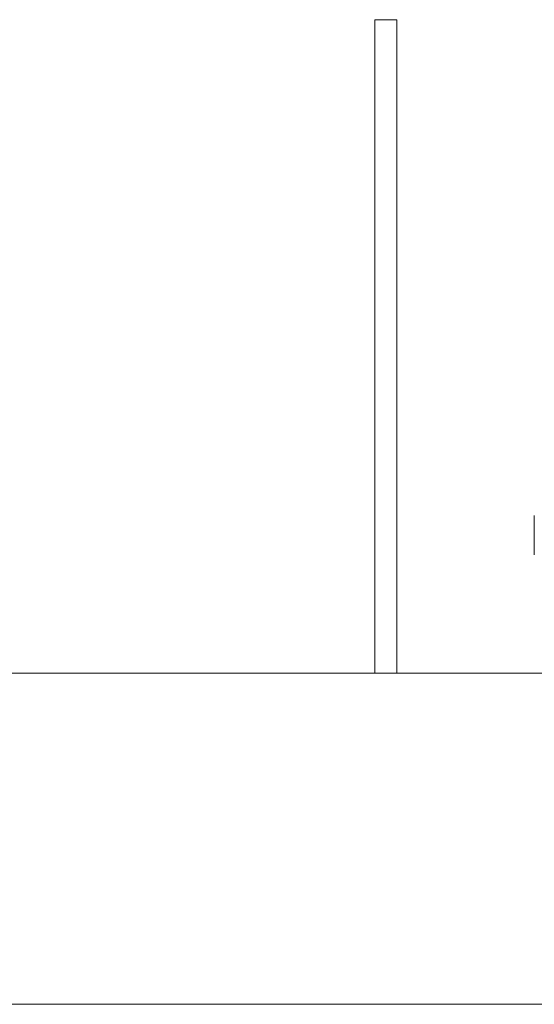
# Model space of a CAD drawing. Header units: millimetres. Extents: x -2274 to 12297, y -16157 to 26321.
# Tile 108 of 256: x -178 to -119, y -4121 to -4008. Entities that reach past the tile are written whole.
import ezdxf

# ---------------------------------------------------------------- set-up
doc = ezdxf.new("R2010")
doc.units = ezdxf.units.MM
doc.layers.add('-ŚCIANY NOŚNE', color=4, linetype='Continuous', lineweight=53)
doc.layers.add('ISTN. BUD', color=253, linetype='Continuous', true_color=0x828282)

msp = doc.modelspace()

# ---------------------------------------------------------------- linework, layer by layer
at = {"layer": '-ŚCIANY NOŚNE', "color": 253, "lineweight": 13}
for p, q in [((-258, -4083), (-38, -4083)), ((-258, -4121), (0, -4121))]:
    msp.add_line(p, q, dxfattribs=at)
at = {"color": 253, "lineweight": 13}
msp.add_lwpolyline([(-118.92, -4069.4), (-118.92, -4064.9)], dxfattribs=at)
at = {"layer": 'ISTN. BUD', "color": 253, "lineweight": 13}
for p, q in [((-134.72, -4008), (-137.22, -4008)), ((-137.22, -4008), (-137.22, -4083)), ((-134.72, -4083), (-134.72, -4008))]:
    msp.add_line(p, q, dxfattribs=at)

doc.saveas('drawing.dxf')
